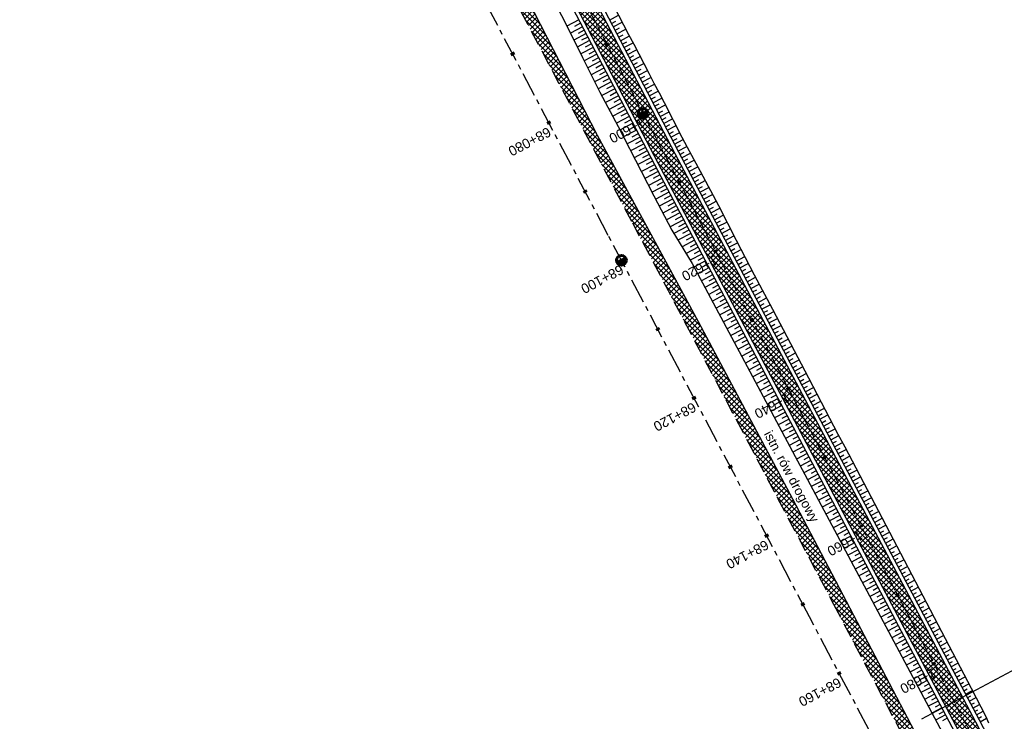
# Model space of a CAD drawing. Header units: metres. Extents: x 7529682 to 7533704, y 5721210 to 5727842.
# Tile 40 of 64: x 7530385 to 7530511, y 5726306 to 5726396. Entities that reach past the tile are written whole.
import ezdxf

# ---------------------------------------------------------------- set-up
doc = ezdxf.new("R2010")
doc.units = ezdxf.units.M
doc.linetypes.add('CENTER', pattern=[50.8, 31.75, -6.35, 6.35, -6.35])
doc.linetypes.add('HIDDEN', pattern=[9.525, 6.35, -3.175])
for name, color, linetype in [('C-DROGI-SYTUACJA-ETYKIETY', 7, 'Continuous'), ('D-hatch-pobocza', 131, 'Continuous'), ('D-pobocza', 7, 'Continuous'), ('D-skarpa', 7, 'Continuous'), ('D-skarpa-kreskowanie', 7, 'Continuous')]:
    doc.layers.add(name, color=color, linetype=linetype)
doc.layers.add('D-hatch-ciag-pieszo-rowerowy', color=7, linetype='Continuous', lineweight=13, true_color=0xff9f80)
for name, color, linetype, lineweight in [('D-krawędzie', 7, 'Continuous', 30), ('D-obrzeża', 7, 'Continuous', 30), ('D-opisy', 7, 'Continuous', 30), ('D-oś', 10, 'CENTER', 30)]:
    doc.layers.add(name, color=color, linetype=linetype, lineweight=lineweight)
doc.layers.add('poprzeczki', color=7, linetype='Continuous', true_color=0x0000c7)
doc.styles.get("Standard").update_dxf_attribs({"font": 'arial.ttf'})
pattern_1 = [(45, (0, 0), (-0.33675960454, 0.33675960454), []), (135, (0, 0), (-0.33675960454, -0.33675960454), [])]

# ---------------------------------------------------------------- blocks, each defined once
blk = doc.blocks.new('kilometraz')
at = {"linetype": 'ByBlock', "lineweight": -2}
blk.add_hatch(color=0, dxfattribs=at).paths.add_polyline_path([(0, -0.28125, 0.41421356), (0.28125, 0, 0.41421356), (0, 0.28125)])
at = {"color": 0, "linetype": 'ByBlock', "lineweight": -2}
blk.add_line((0, 0.28125), (0, -0.28125), dxfattribs=at)
blk.add_circle((0, 0), 0.28125, dxfattribs=at)
blk = doc.blocks.new('AeccTickLine')
at = {"color": 0, "linetype": 'ByBlock', "lineweight": -2}
blk.add_line((0, 1), (0, -1), dxfattribs=at)

msp = doc.modelspace()

# ---------------------------------------------------------------- hatches: boundary and pattern name
at = {"layer": 'D-hatch-ciag-pieszo-rowerowy'}
h = msp.add_hatch(dxfattribs=at)
h.set_pattern_fill('ANSI37', color=256, scale=0.15, style=0)
h.set_pattern_definition(pattern_1)
h.paths.add_polyline_path([(7530404.06, 5726502.58), (7530380.91, 5726546.86), (7530371.75, 5726564.11), (7530368.84, 5726564.24), (7530378.7, 5726545.7), (7530401.84, 5726501.42), (7530423.33, 5726460.44), (7530443.71, 5726421.56), (7530466.68, 5726377.57), (7530482.34, 5726347.96), (7530485.29, 5726347.72), (7530468.89, 5726378.74), (7530445.93, 5726422.72), (7530425.55, 5726461.61)])
h = msp.add_hatch(dxfattribs=at)
h.set_pattern_fill('ANSI37', color=256, scale=0.15, style=0)
h.set_pattern_definition(pattern_1)
edge = h.paths.add_edge_path()
edge.add_line((7530580, 5726163.49), (7530582.28, 5726164.52))
edge.add_line((7530582.28, 5726164.52), (7530574.94, 5726178.43))
edge.add_arc((7530619.15, 5726201.78), 50, 202.668, 207.8318, ccw=False)
edge.add_line((7530573.02, 5726182.51), (7530570.15, 5726189.37))
edge.add_arc((7530524.01, 5726170.1), 50, 22.668, 27.5934)
edge.add_line((7530568.33, 5726193.26), (7530565.11, 5726199.41))
edge.add_arc((7530529.66, 5726180.88), 40, 27.5934, 33.1309)
edge.add_line((7530563.16, 5726202.75), (7530555.51, 5726214.46))
edge.add_arc((7530589.01, 5726236.32), 40, 208.4475, 213.1309, ccw=False)
edge.add_line((7530553.84, 5726217.27), (7530543.03, 5726237.22))
edge.add_line((7530543.03, 5726237.22), (7530528.1, 5726266.32))
edge.add_line((7530528.1, 5726266.32), (7530507.52, 5726305.7))
edge.add_line((7530507.52, 5726305.7), (7530488.37, 5726341.91))
edge.add_line((7530488.37, 5726341.91), (7530485.29, 5726347.72))
edge.add_line((7530485.29, 5726347.72), (7530482.34, 5726347.96))
edge.add_line((7530482.34, 5726347.96), (7530486.16, 5726340.74))
edge.add_line((7530486.16, 5726340.74), (7530505.31, 5726304.54))
edge.add_line((7530505.31, 5726304.54), (7530525.88, 5726265.17))
edge.add_line((7530525.88, 5726265.17), (7530540.82, 5726236.06))
edge.add_line((7530540.82, 5726236.06), (7530551.69, 5726215.99))
edge.add_arc((7530586.86, 5726235.04), 40, 208.4475, 213.1309)
edge.add_line((7530553.36, 5726213.18), (7530561, 5726201.48))
edge.add_arc((7530527.5, 5726179.62), 40, 27.5934, 33.1309, ccw=False)
edge.add_line((7530562.95, 5726198.15), (7530566.06, 5726192.2))
edge.add_arc((7530521.75, 5726169.04), 50, 22.668, 27.5934, ccw=False)
edge.add_line((7530567.88, 5726188.31), (7530570.75, 5726181.44))
edge.add_arc((7530616.89, 5726200.71), 50, 202.668, 207.8318)
edge.add_line((7530572.67, 5726177.37), (7530580, 5726163.49))
at = {"layer": 'D-hatch-pobocza'}
h = msp.add_hatch(dxfattribs=at)
h.set_pattern_fill('ANSI37', color=256, scale=0.15, style=0)
h.set_pattern_definition(pattern_1)
h.paths.add_polyline_path([(7530484.05, 5726334.34), (7530471.92, 5726357.11), (7530458.95, 5726381.07), (7530447.57, 5726403.23), (7530435.55, 5726425.46), (7530424.34, 5726446.96), (7530408.22, 5726477.68), (7530396.72, 5726499.26), (7530381.74, 5726527.87), (7530371.44, 5726547.5), (7530359.58, 5726569.81), (7530349.42, 5726588.72), (7530332.29, 5726621.37), (7530323.72, 5726638.05), (7530306.54, 5726670.82), (7530298.56, 5726686.33), (7530287.26, 5726707.54), (7530284.29, 5726713.26), (7530282.67, 5726712.4), (7530284.5, 5726708.94), (7530291.38, 5726695.94), (7530296.05, 5726687.11), (7530304.46, 5726671.19), (7530316.6, 5726648.18), (7530333.06, 5726617.01), (7530350, 5726585.01), (7530367.26, 5726552.32), (7530385.76, 5726517.23), (7530404.05, 5726482.55), (7530421.09, 5726450.18), (7530442.44, 5726409.66), (7530463.42, 5726369.85), (7530489.27, 5726320.83), (7530506.41, 5726288.29), (7530524.31, 5726254.78), (7530540.55, 5726224.89), (7530548.27, 5726210.67), (7530551.7, 5726207.03), (7530543.21, 5726222.9), (7530538.34, 5726232.11), (7530533.7, 5726240.35), (7530511.95, 5726280.97), (7530499.24, 5726305.31)])

# ---------------------------------------------------------------- linework, layer by layer
at = {"layer": 'D-krawędzie', "linetype": 'HIDDEN', "ltscale": 0.3}
msp.add_lwpolyline([(7530385.76, 5726517.23), (7530404.05, 5726482.55), (7530421.09, 5726450.18), (7530442.44, 5726409.66), (7530463.42, 5726369.85), (7530489.27, 5726320.83), (7530506.41, 5726288.29), (7530524.31, 5726254.78), (7530540.55, 5726224.89), (7530548.27, 5726210.67)], dxfattribs=at)
at = {"layer": 'D-obrzeża'}
for points in [[(7530323.59, 5726655.58), (7530341.03, 5726622.47), (7530357.95, 5726590.07), (7530380.91, 5726546.86), (7530404.06, 5726502.58), (7530425.55, 5726461.61), (7530445.93, 5726422.72), (7530468.89, 5726378.74), (7530488.37, 5726341.91), (7530507.52, 5726305.7), (7530528.1, 5726266.32), (7530543.03, 5726237.22), (7530553.84, 5726217.27, 0.020438), (7530555.51, 5726214.46), (7530563.16, 5726202.75, -0.024166), (7530565.11, 5726199.41), (7530568.33, 5726193.26, -0.021495), (7530570.15, 5726189.37), (7530573.02, 5726182.51, 0.022535), (7530574.94, 5726178.43), (7530582.47, 5726164.17, 0.144123), (7530586.41, 5726160.13)], [(7530321.38, 5726654.42), (7530338.82, 5726621.31), (7530355.74, 5726588.9), (7530378.7, 5726545.7), (7530401.84, 5726501.42), (7530423.33, 5726460.44), (7530443.71, 5726421.56), (7530466.68, 5726377.57), (7530486.16, 5726340.74), (7530505.31, 5726304.54), (7530525.88, 5726265.17), (7530540.82, 5726236.06), (7530551.69, 5726215.99, 0.020438), (7530553.36, 5726213.18), (7530561, 5726201.48, -0.024166), (7530562.95, 5726198.15), (7530566.06, 5726192.2, -0.021495), (7530567.88, 5726188.31), (7530570.75, 5726181.44, 0.022535), (7530572.67, 5726177.37), (7530580.71, 5726162.14, 0.101584), (7530584.55, 5726157.48), (7530584.69, 5726157.37, -0.100735), (7530588.49, 5726152.75)]]:
    msp.add_lwpolyline(points, format="xyb", dxfattribs=at)
at = {"layer": 'D-opisy'}
msp.add_line((7530500.62, 5726306.08), (7530530.69, 5726322.12), dxfattribs=at)
at = {"layer": 'D-oś', "ltscale": 0.1}
msp.add_lwpolyline([(7530594.85, 5726110.89), (7530540.21, 5726214.45), (7530503.32, 5726286.65), (7530486.17, 5726319.2), (7530460.32, 5726368.22), (7530439.35, 5726408.03), (7530417.99, 5726448.55), (7530400.96, 5726480.91), (7530382.67, 5726515.6)], dxfattribs=at)
at = {"layer": 'D-oś', "ltscale": 0.03}
msp.add_lwpolyline([(7530402.95, 5726502), (7530424.44, 5726461.02), (7530444.82, 5726422.14), (7530467.79, 5726378.16), (7530487.26, 5726341.32), (7530506.42, 5726305.12), (7530526.99, 5726265.74), (7530541.92, 5726236.64), (7530552.76, 5726216.63, 0.020438), (7530554.44, 5726213.82), (7530562.08, 5726202.11, -0.024166), (7530564.03, 5726198.78), (7530567.39, 5726192.35, -0.021495), (7530568.85, 5726189.24), (7530572.06, 5726181.56, 0.022535), (7530573.6, 5726178.3), (7530581.27, 5726163.76, 0.096558), (7530584.87, 5726159.29), (7530589.55, 5726155.35, -0.108108)], format="xyb", dxfattribs=at)
at = {"layer": 'D-pobocza'}
for points in [[(7530324.03, 5726655.81), (7530341.47, 5726622.7), (7530358.39, 5726590.3), (7530381.35, 5726547.09), (7530404.5, 5726502.82), (7530425.99, 5726461.84), (7530446.37, 5726422.96), (7530469.34, 5726378.97), (7530488.81, 5726342.14), (7530507.97, 5726305.94), (7530528.54, 5726266.55), (7530543.47, 5726237.46), (7530554.28, 5726217.51, 0.020438), (7530555.93, 5726214.74), (7530563.58, 5726203.02, -0.024166), (7530565.55, 5726199.64), (7530568.77, 5726193.49, -0.021495), (7530570.61, 5726189.56), (7530573.48, 5726182.7, 0.022535), (7530575.38, 5726178.67), (7530582.91, 5726164.41)], [(7530320.94, 5726654.18), (7530338.37, 5726621.07), (7530355.29, 5726588.67), (7530378.26, 5726545.46), (7530401.4, 5726501.19), (7530422.89, 5726460.21), (7530443.27, 5726421.33), (7530466.24, 5726377.34), (7530485.71, 5726340.51), (7530504.87, 5726304.31), (7530525.43, 5726264.94), (7530540.37, 5726235.82), (7530551.25, 5726215.75, 0.020438), (7530552.94, 5726212.91), (7530560.58, 5726201.21, -0.024166), (7530562.51, 5726197.91), (7530565.62, 5726191.97, -0.021495), (7530567.42, 5726188.12), (7530570.29, 5726181.25, 0.022535), (7530572.23, 5726177.13), (7530572.78, 5726176.1)]]:
    msp.add_lwpolyline(points, format="xyb", dxfattribs=at)
msp.add_lwpolyline([(7530548.27, 5726210.67), (7530551.7, 5726207.03), (7530543.21, 5726222.9), (7530538.34, 5726232.11), (7530533.7, 5726240.35), (7530511.95, 5726280.97), (7530499.24, 5726305.31), (7530484.05, 5726334.34), (7530471.92, 5726357.11), (7530458.95, 5726381.07), (7530447.57, 5726403.23), (7530435.55, 5726425.46), (7530424.34, 5726446.96), (7530408.22, 5726477.68), (7530396.72, 5726499.26)], dxfattribs=at)
at = {"layer": 'D-skarpa', "linetype": 'Continuous'}
msp.add_lwpolyline([(7530446.66, 5726425.2, 0.00053), (7530467.5, 5726385.32), (7530469.79, 5726380.87), (7530470.47, 5726379.56), (7530472.12, 5726376.47), (7530474.48, 5726372.05), (7530476.74, 5726367.6), (7530479.08, 5726363.17), (7530481.42, 5726358.76), (7530483.74, 5726354.33), (7530486.06, 5726349.9), (7530489.84, 5726342.69), (7530490.7, 5726341.04), (7530506.95, 5726310.04), (7530508.83, 5726306.4), (7530509.2, 5726305.56)], format="xyb", dxfattribs=at)
msp.add_lwpolyline([(7530452.47, 5726400.03), (7530454.77, 5726395.59), (7530457, 5726391.11), (7530459.24, 5726386.64), (7530461.59, 5726382.23), (7530464.55, 5726376.46), (7530466.18, 5726373.32), (7530468.5, 5726368.89), (7530471.1, 5726364.61), (7530475.83, 5726355.8), (7530478.18, 5726351.39), (7530484.35, 5726339.79), (7530485.22, 5726338.14), (7530503.6, 5726303.63)], dxfattribs=at)
at = {"layer": 'D-skarpa-kreskowanie', "linetype": 'Continuous'}
for p, q in [((7530456.53, 5726395.93, 107.58), (7530455, 5726395.13, 106.43)), ((7530456.76, 5726395.49, 107.58), (7530455.99, 5726395.08, 107)), ((7530460.49, 5726395.91, 107.71), (7530461.64, 5726396.52, 106.84)), ((7530460.72, 5726395.47, 107.71), (7530461.3, 5726395.77, 107.28)), ((7530460.95, 5726395.03, 107.71), (7530462.11, 5726395.63, 106.84)), ((7530457, 5726395.04, 107.58), (7530455.45, 5726394.23, 106.42)), ((7530457.46, 5726394.16, 107.58), (7530455.89, 5726393.34, 106.4)), ((7530457.23, 5726394.6, 107.58), (7530456.45, 5726394.19, 107)), ((7530461.18, 5726394.58, 107.71), (7530461.76, 5726394.89, 107.28)), ((7530461.42, 5726394.14, 107.71), (7530462.57, 5726394.74, 106.84)), ((7530461.65, 5726393.7, 107.71), (7530462.22, 5726394, 107.28)), ((7530457.92, 5726393.27, 107.58), (7530456.34, 5726392.44, 106.39)), ((7530457.69, 5726393.71, 107.58), (7530456.9, 5726393.3, 106.99)), ((7530458.15, 5726392.83, 107.58), (7530457.36, 5726392.41, 106.98)), ((7530461.88, 5726393.25, 107.71), (7530463.03, 5726393.86, 106.84)), ((7530462.11, 5726392.81, 107.71), (7530462.69, 5726393.11, 107.28)), ((7530462.34, 5726392.37, 107.71), (7530463.5, 5726392.97, 106.84)), ((7530458.38, 5726392.38, 107.58), (7530456.78, 5726391.55, 106.37)), ((7530458.85, 5726391.5, 107.58), (7530457.23, 5726390.65, 106.36)), ((7530458.62, 5726391.94, 107.58), (7530457.81, 5726391.52, 106.97)), ((7530462.57, 5726391.92, 107.71), (7530463.15, 5726392.23, 107.27)), ((7530462.8, 5726391.48, 107.71), (7530463.96, 5726392.09, 106.84)), ((7530459.31, 5726390.61, 107.58), (7530457.68, 5726389.76, 106.35)), ((7530459.08, 5726391.05, 107.58), (7530458.27, 5726390.63, 106.97)), ((7530463.03, 5726391.04, 107.71), (7530463.61, 5726391.34, 107.27)), ((7530463.27, 5726390.6, 107.71), (7530464.42, 5726391.2, 106.84)), ((7530463.5, 5726390.15, 107.71), (7530464.08, 5726390.45, 107.27)), ((7530463.73, 5726389.71, 107.71), (7530464.89, 5726390.31, 106.84)), ((7530459.77, 5726389.72, 107.58), (7530458.13, 5726388.86, 106.34)), ((7530459.54, 5726390.17, 107.58), (7530458.72, 5726389.74, 106.96)), ((7530460, 5726389.28, 107.58), (7530459.18, 5726388.85, 106.96)), ((7530463.96, 5726389.27, 107.71), (7530464.54, 5726389.57, 107.27)), ((7530464.19, 5726388.82, 107.71), (7530465.35, 5726389.43, 106.84)), ((7530460.24, 5726388.84, 107.58), (7530458.57, 5726387.97, 106.33)), ((7530460.7, 5726387.95, 107.58), (7530459.02, 5726387.08, 106.32)), ((7530460.47, 5726388.39, 107.58), (7530459.63, 5726387.96, 106.95)), ((7530464.42, 5726388.38, 107.71), (7530465, 5726388.68, 107.27)), ((7530464.65, 5726387.94, 107.71), (7530465.81, 5726388.54, 106.84)), ((7530464.89, 5726387.49, 107.71), (7530465.47, 5726387.8, 107.27)), ((7530461.16, 5726387.06, 107.58), (7530459.48, 5726386.19, 106.31)), ((7530460.93, 5726387.51, 107.58), (7530460.09, 5726387.07, 106.95)), ((7530461.39, 5726386.62, 107.58), (7530460.55, 5726386.18, 106.95)), ((7530465.12, 5726387.05, 107.71), (7530466.28, 5726387.66, 106.84)), ((7530465.35, 5726386.61, 107.71), (7530465.93, 5726386.91, 107.27)), ((7530465.58, 5726386.16, 107.71), (7530466.74, 5726386.77, 106.83)), ((7530461.62, 5726386.18, 107.58), (7530459.95, 5726385.3, 106.32)), ((7530462.09, 5726385.29, 107.58), (7530460.42, 5726384.42, 106.32)), ((7530461.86, 5726385.73, 107.58), (7530461.02, 5726385.3, 106.95)), ((7530465.81, 5726385.72, 107.71), (7530466.39, 5726386.02, 107.27)), ((7530466.04, 5726385.28, 107.71), (7530467.21, 5726385.88, 106.83)), ((7530462.55, 5726384.4, 107.58), (7530460.89, 5726383.54, 106.33)), ((7530462.32, 5726384.85, 107.58), (7530461.49, 5726384.41, 106.95)), ((7530462.78, 5726383.96, 107.58), (7530461.95, 5726383.53, 106.95)), ((7530466.27, 5726384.83, 107.71), (7530466.86, 5726385.14, 107.27)), ((7530466.51, 5726384.39, 107.71), (7530467.67, 5726385, 106.83)), ((7530466.74, 5726383.95, 107.71), (7530467.32, 5726384.25, 107.27)), ((7530466.97, 5726383.5, 107.71), (7530468.13, 5726384.11, 106.84)), ((7530463.01, 5726383.52, 107.58), (7530461.36, 5726382.65, 106.33)), ((7530463.48, 5726382.63, 107.58), (7530461.82, 5726381.77, 106.33)), ((7530463.24, 5726383.08, 107.58), (7530462.42, 5726382.64, 106.96)), ((7530467.2, 5726383.06, 107.71), (7530467.78, 5726383.36, 107.27)), ((7530467.43, 5726382.62, 107.71), (7530468.58, 5726383.22, 106.84)), ((7530463.94, 5726381.75, 107.58), (7530462.28, 5726380.88, 106.33)), ((7530463.71, 5726382.19, 107.58), (7530462.88, 5726381.76, 106.95)), ((7530467.66, 5726382.17, 107.71), (7530468.24, 5726382.47, 107.27)), ((7530467.89, 5726381.73, 107.71), (7530469.04, 5726382.33, 106.84)), ((7530468.13, 5726381.29, 107.71), (7530468.7, 5726381.59, 107.28)), ((7530468.36, 5726380.84, 107.71), (7530469.5, 5726381.44, 106.85)), ((7530464.4, 5726380.86, 107.58), (7530462.74, 5726379.99, 106.32)), ((7530464.17, 5726381.3, 107.58), (7530463.34, 5726380.87, 106.95)), ((7530464.63, 5726380.42, 107.58), (7530463.8, 5726379.98, 106.95)), ((7530468.59, 5726380.4, 107.71), (7530469.16, 5726380.7, 107.28)), ((7530468.82, 5726379.96, 107.71), (7530469.96, 5726380.55, 106.85)), ((7530464.86, 5726379.97, 107.58), (7530463.19, 5726379.1, 106.32)), ((7530465.33, 5726379.09, 107.58), (7530463.65, 5726378.21, 106.31)), ((7530465.1, 5726379.53, 107.58), (7530464.26, 5726379.09, 106.95)), ((7530469.05, 5726379.51, 107.7), (7530469.62, 5726379.81, 107.28)), ((7530469.28, 5726379.07, 107.7), (7530470.42, 5726379.66, 106.85)), ((7530469.52, 5726378.63, 107.7), (7530470.08, 5726378.93, 107.28)), ((7530465.79, 5726378.2, 107.58), (7530464.11, 5726377.32, 106.31)), ((7530465.56, 5726378.64, 107.58), (7530464.72, 5726378.2, 106.94)), ((7530466.02, 5726377.76, 107.57), (7530465.18, 5726377.32, 106.94)), ((7530469.75, 5726378.19, 107.7), (7530470.88, 5726378.79, 106.85)), ((7530469.98, 5726377.75, 107.7), (7530470.55, 5726378.05, 107.28)), ((7530470.22, 5726377.3, 107.7), (7530471.35, 5726377.9, 106.85)), ((7530466.25, 5726377.31, 107.57), (7530464.57, 5726376.42, 106.3)), ((7530466.72, 5726376.43, 107.57), (7530465.03, 5726375.54, 106.3)), ((7530466.49, 5726376.87, 107.57), (7530465.64, 5726376.42, 106.94)), ((7530470.45, 5726376.86, 107.7), (7530471.02, 5726377.16, 107.27)), ((7530470.68, 5726376.42, 107.7), (7530471.83, 5726377.02, 106.84)), ((7530467.19, 5726375.55, 107.57), (7530465.49, 5726374.65, 106.3)), ((7530466.95, 5726375.99, 107.57), (7530466.11, 5726375.54, 106.94)), ((7530467.42, 5726375.1, 107.57), (7530466.57, 5726374.65, 106.93)), ((7530470.92, 5726375.98, 107.7), (7530471.49, 5726376.28, 107.27)), ((7530471.15, 5726375.54, 107.7), (7530472.3, 5726376.14, 106.84)), ((7530471.39, 5726375.09, 107.7), (7530471.96, 5726375.4, 107.27)), ((7530471.62, 5726374.65, 107.7), (7530472.77, 5726375.26, 106.84)), ((7530467.66, 5726374.66, 107.57), (7530465.96, 5726373.76, 106.29)), ((7530468.12, 5726373.78, 107.57), (7530466.42, 5726372.88, 106.29)), ((7530467.89, 5726374.22, 107.57), (7530467.04, 5726373.77, 106.93)), ((7530471.85, 5726374.21, 107.7), (7530472.43, 5726374.51, 107.27)), ((7530472.09, 5726373.77, 107.7), (7530473.24, 5726374.38, 106.84)), ((7530468.59, 5726372.89, 107.57), (7530466.88, 5726371.99, 106.28)), ((7530468.36, 5726373.34, 107.57), (7530467.5, 5726372.88, 106.93)), ((7530472.32, 5726373.32, 107.7), (7530472.9, 5726373.63, 107.27)), ((7530472.55, 5726372.88, 107.7), (7530473.71, 5726373.49, 106.83)), ((7530472.79, 5726372.44, 107.7), (7530473.37, 5726372.75, 107.27)), ((7530473.02, 5726372, 107.7), (7530474.18, 5726372.61, 106.83)), ((7530469.06, 5726372.01, 107.57), (7530467.34, 5726371.1, 106.28)), ((7530468.82, 5726372.45, 107.57), (7530467.97, 5726372, 106.93)), ((7530469.29, 5726371.57, 107.57), (7530468.43, 5726371.11, 106.93)), ((7530473.26, 5726371.56, 107.7), (7530473.83, 5726371.86, 107.27)), ((7530473.49, 5726371.11, 107.7), (7530474.64, 5726371.72, 106.83)), ((7530469.53, 5726371.12, 107.57), (7530467.81, 5726370.22, 106.28)), ((7530469.99, 5726370.24, 107.57), (7530468.27, 5726369.33, 106.27)), ((7530469.76, 5726370.68, 107.57), (7530468.9, 5726370.23, 106.92)), ((7530473.72, 5726370.67, 107.7), (7530474.3, 5726370.98, 107.27)), ((7530473.96, 5726370.23, 107.7), (7530475.1, 5726370.83, 106.84)), ((7530474.19, 5726369.79, 107.7), (7530474.76, 5726370.09, 107.27)), ((7530470.46, 5726369.36, 107.57), (7530468.76, 5726368.46, 106.29)), ((7530470.23, 5726369.8, 107.57), (7530469.36, 5726369.34, 106.92)), ((7530470.69, 5726368.91, 107.57), (7530469.86, 5726368.47, 106.94)), ((7530474.42, 5726369.35, 107.7), (7530475.55, 5726369.94, 106.85)), ((7530474.66, 5726368.9, 107.7), (7530475.22, 5726369.2, 107.28)), ((7530474.89, 5726368.46, 107.7), (7530476, 5726369.05, 106.86)), ((7530470.93, 5726368.47, 107.57), (7530469.28, 5726367.6, 106.33)), ((7530471.39, 5726367.59, 107.57), (7530469.8, 5726366.75, 106.37)), ((7530471.16, 5726368.03, 107.57), (7530470.35, 5726367.6, 106.96)), ((7530475.13, 5726368.02, 107.7), (7530475.68, 5726368.31, 107.28)), ((7530475.36, 5726367.58, 107.7), (7530476.46, 5726368.16, 106.87)), ((7530471.86, 5726366.7, 107.57), (7530470.32, 5726365.89, 106.41)), ((7530471.63, 5726367.15, 107.57), (7530470.84, 5726366.73, 106.98)), ((7530472.1, 5726366.26, 107.57), (7530471.34, 5726365.86, 107)), ((7530475.59, 5726367.14, 107.7), (7530476.14, 5726367.42, 107.29)), ((7530475.83, 5726366.69, 107.7), (7530476.91, 5726367.27, 106.88)), ((7530476.06, 5726366.25, 107.7), (7530476.6, 5726366.54, 107.29)), ((7530476.29, 5726365.81, 107.7), (7530477.38, 5726366.39, 106.88)), ((7530472.33, 5726365.82, 107.57), (7530470.84, 5726365.03, 106.45)), ((7530472.8, 5726364.94, 107.57), (7530471.33, 5726364.16, 106.47)), ((7530472.56, 5726365.38, 107.57), (7530471.83, 5726364.99, 107.02)), ((7530476.53, 5726365.37, 107.7), (7530477.07, 5726365.66, 107.29)), ((7530476.76, 5726364.93, 107.7), (7530477.85, 5726365.5, 106.88)), ((7530473.26, 5726364.05, 107.57), (7530471.81, 5726363.28, 106.47)), ((7530473.03, 5726364.49, 107.57), (7530472.3, 5726364.11, 107.02)), ((7530477, 5726364.48, 107.7), (7530477.54, 5726364.77, 107.29)), ((7530477.23, 5726364.04, 107.7), (7530478.31, 5726364.62, 106.88)), ((7530477.46, 5726363.6, 107.7), (7530478.01, 5726363.89, 107.29)), ((7530477.7, 5726363.16, 107.7), (7530478.78, 5726363.73, 106.88)), ((7530473.73, 5726363.17, 107.57), (7530472.28, 5726362.4, 106.48)), ((7530473.5, 5726363.61, 107.57), (7530472.77, 5726363.23, 107.02)), ((7530473.97, 5726362.73, 107.57), (7530473.24, 5726362.34, 107.02)), ((7530477.93, 5726362.72, 107.7), (7530478.47, 5726363, 107.29)), ((7530478.16, 5726362.27, 107.7), (7530479.25, 5726362.85, 106.88)), ((7530474.2, 5726362.28, 107.57), (7530472.75, 5726361.52, 106.48)), ((7530474.67, 5726361.4, 107.57), (7530473.23, 5726360.64, 106.48)), ((7530474.43, 5726361.84, 107.57), (7530473.71, 5726361.46, 107.03)), ((7530478.4, 5726361.83, 107.7), (7530478.94, 5726362.12, 107.29)), ((7530478.63, 5726361.39, 107.7), (7530479.72, 5726361.96, 106.88)), ((7530478.86, 5726360.95, 107.7), (7530479.41, 5726361.24, 107.29)), ((7530475.13, 5726360.52, 107.57), (7530473.7, 5726359.76, 106.49)), ((7530474.9, 5726360.96, 107.57), (7530474.18, 5726360.58, 107.03)), ((7530475.37, 5726360.07, 107.57), (7530474.65, 5726359.7, 107.03)), ((7530479.1, 5726360.51, 107.7), (7530480.19, 5726361.08, 106.88)), ((7530479.33, 5726360.06, 107.7), (7530479.88, 5726360.35, 107.29)), ((7530479.57, 5726359.62, 107.7), (7530480.65, 5726360.2, 106.88)), ((7530475.6, 5726359.63, 107.57), (7530474.17, 5726358.88, 106.49)), ((7530476.07, 5726358.75, 107.57), (7530474.65, 5726358, 106.5)), ((7530475.84, 5726359.19, 107.57), (7530475.12, 5726358.81, 107.03)), ((7530479.8, 5726359.18, 107.7), (7530480.34, 5726359.47, 107.29)), ((7530480.03, 5726358.74, 107.7), (7530481.12, 5726359.31, 106.87)), ((7530480.27, 5726358.3, 107.7), (7530480.81, 5726358.58, 107.29)), ((7530476.54, 5726357.86, 107.57), (7530475.12, 5726357.12, 106.5)), ((7530476.3, 5726358.31, 107.57), (7530475.59, 5726357.93, 107.03)), ((7530476.77, 5726357.42, 107.57), (7530476.06, 5726357.05, 107.03)), ((7530480.5, 5726357.85, 107.7), (7530481.59, 5726358.43, 106.87)), ((7530480.73, 5726357.41, 107.7), (7530481.28, 5726357.7, 107.29)), ((7530480.97, 5726356.97, 107.7), (7530482.06, 5726357.54, 106.88)), ((7530477, 5726356.98, 107.57), (7530475.59, 5726356.23, 106.5)), ((7530477.47, 5726356.1, 107.57), (7530476.07, 5726355.35, 106.51)), ((7530477.24, 5726356.54, 107.57), (7530476.53, 5726356.17, 107.04)), ((7530481.2, 5726356.53, 107.7), (7530481.74, 5726356.82, 107.29)), ((7530481.44, 5726356.09, 107.7), (7530482.52, 5726356.66, 106.88)), ((7530477.94, 5726355.21, 107.57), (7530476.54, 5726354.47, 106.51)), ((7530477.7, 5726355.65, 107.57), (7530477, 5726355.28, 107.04)), ((7530481.67, 5726355.64, 107.7), (7530482.21, 5726355.93, 107.29)), ((7530481.9, 5726355.2, 107.7), (7530482.98, 5726355.77, 106.88)), ((7530482.14, 5726354.76, 107.7), (7530482.68, 5726355.05, 107.29)), ((7530482.37, 5726354.32, 107.7), (7530483.45, 5726354.89, 106.88)), ((7530478.41, 5726354.33, 107.57), (7530477.01, 5726353.59, 106.51)), ((7530478.17, 5726354.77, 107.57), (7530477.47, 5726354.4, 107.04)), ((7530478.64, 5726353.89, 107.57), (7530477.94, 5726353.52, 107.04)), ((7530482.6, 5726353.88, 107.7), (7530483.14, 5726354.16, 107.29)), ((7530482.84, 5726353.43, 107.69), (7530483.91, 5726354, 106.88)), ((7530478.87, 5726353.44, 107.57), (7530477.48, 5726352.71, 106.51)), ((7530479.34, 5726352.56, 107.57), (7530477.95, 5726351.82, 106.51)), ((7530479.11, 5726353, 107.57), (7530478.41, 5726352.63, 107.04)), ((7530483.07, 5726352.99, 107.69), (7530483.61, 5726353.28, 107.29)), ((7530483.31, 5726352.55, 107.69), (7530484.38, 5726353.12, 106.89)), ((7530483.54, 5726352.11, 107.69), (7530484.07, 5726352.39, 107.29)), ((7530479.81, 5726351.68, 107.56), (7530478.42, 5726350.94, 106.52)), ((7530479.57, 5726352.12, 107.57), (7530478.88, 5726351.75, 107.04)), ((7530480.04, 5726351.23, 107.56), (7530479.35, 5726350.87, 107.04)), ((7530483.77, 5726351.67, 107.69), (7530484.84, 5726352.23, 106.89)), ((7530484.01, 5726351.22, 107.69), (7530484.54, 5726351.51, 107.29)), ((7530484.24, 5726350.78, 107.69), (7530485.3, 5726351.34, 106.89)), ((7530480.28, 5726350.79, 107.56), (7530478.89, 5726350.06, 106.52)), ((7530480.74, 5726349.91, 107.56), (7530479.36, 5726349.18, 106.52)), ((7530480.51, 5726350.35, 107.56), (7530479.82, 5726349.98, 107.04)), ((7530484.47, 5726350.34, 107.69), (7530485, 5726350.62, 107.29)), ((7530484.71, 5726349.9, 107.69), (7530485.77, 5726350.46, 106.9)), ((7530484.94, 5726349.46, 107.69), (7530485.47, 5726349.74, 107.29)), ((7530481.21, 5726349.02, 107.56), (7530479.83, 5726348.29, 106.52)), ((7530480.98, 5726349.47, 107.56), (7530480.28, 5726349.1, 107.04)), ((7530481.44, 5726348.58, 107.56), (7530480.75, 5726348.22, 107.04)), ((7530485.17, 5726349.01, 107.69), (7530486.23, 5726349.57, 106.9)), ((7530485.41, 5726348.57, 107.69), (7530485.93, 5726348.85, 107.3)), ((7530485.64, 5726348.13, 107.69), (7530486.69, 5726348.69, 106.9)), ((7530481.68, 5726348.14, 107.56), (7530480.3, 5726347.41, 106.52)), ((7530482.15, 5726347.26, 107.56), (7530480.77, 5726346.53, 106.52)), ((7530481.91, 5726347.7, 107.56), (7530481.22, 5726347.33, 107.04)), ((7530485.88, 5726347.69, 107.69), (7530486.4, 5726347.97, 107.3)), ((7530486.11, 5726347.25, 107.69), (7530487.16, 5726347.8, 106.9)), ((7530482.61, 5726346.37, 107.56), (7530481.24, 5726345.64, 106.52)), ((7530482.38, 5726346.81, 107.56), (7530481.69, 5726346.45, 107.04)), ((7530482.85, 5726345.93, 107.56), (7530482.16, 5726345.57, 107.04)), ((7530486.34, 5726346.8, 107.69), (7530486.87, 5726347.08, 107.3)), ((7530486.58, 5726346.36, 107.69), (7530487.62, 5726346.91, 106.9)), ((7530486.81, 5726345.92, 107.69), (7530487.33, 5726346.2, 107.3)), ((7530487.04, 5726345.48, 107.69), (7530488.09, 5726346.03, 106.91)), ((7530483.08, 5726345.49, 107.56), (7530481.7, 5726344.76, 106.53)), ((7530483.31, 5726345.05, 107.56), (7530482.63, 5726344.68, 107.04)), ((7530487.28, 5726345.04, 107.69), (7530487.8, 5726345.31, 107.3)), ((7530487.51, 5726344.59, 107.69), (7530488.55, 5726345.14, 106.91)), ((7530483.55, 5726344.6, 107.56), (7530482.17, 5726343.88, 106.53)), ((7530484.01, 5726343.72, 107.56), (7530482.64, 5726342.99, 106.53)), ((7530483.78, 5726344.16, 107.56), (7530483.1, 5726343.8, 107.04)), ((7530487.75, 5726344.15, 107.69), (7530488.26, 5726344.43, 107.3)), ((7530487.98, 5726343.71, 107.69), (7530489.01, 5726344.26, 106.91)), ((7530488.21, 5726343.27, 107.69), (7530488.73, 5726343.54, 107.3)), ((7530484.48, 5726342.84, 107.56), (7530483.11, 5726342.11, 106.53)), ((7530484.25, 5726343.28, 107.56), (7530483.56, 5726342.92, 107.05)), ((7530484.72, 5726342.39, 107.56), (7530484.03, 5726342.03, 107.05)), ((7530488.45, 5726342.83, 107.69), (7530489.48, 5726343.37, 106.91)), ((7530488.68, 5726342.38, 107.69), (7530489.19, 5726342.66, 107.3)), ((7530488.91, 5726341.94, 107.69), (7530489.94, 5726342.49, 106.92)), ((7530484.95, 5726341.95, 107.56), (7530483.58, 5726341.23, 106.53)), ((7530485.42, 5726341.07, 107.56), (7530484.05, 5726340.35, 106.53)), ((7530485.18, 5726341.51, 107.56), (7530484.5, 5726341.15, 107.05)), ((7530489.15, 5726341.5, 107.69), (7530489.66, 5726341.77, 107.3)), ((7530489.38, 5726341.06, 107.69), (7530490.41, 5726341.6, 106.92)), ((7530489.62, 5726340.62, 107.69), (7530490.13, 5726340.89, 107.3)), ((7530485.88, 5726340.18, 107.56), (7530484.52, 5726339.46, 106.53)), ((7530485.65, 5726340.63, 107.56), (7530484.97, 5726340.27, 107.05)), ((7530486.12, 5726339.74, 107.56), (7530485.44, 5726339.38, 107.05)), ((7530489.85, 5726340.17, 107.69), (7530490.87, 5726340.71, 106.92)), ((7530490.08, 5726339.73, 107.69), (7530490.59, 5726340, 107.31)), ((7530490.32, 5726339.29, 107.69), (7530491.33, 5726339.83, 106.92)), ((7530486.35, 5726339.3, 107.56), (7530484.99, 5726338.58, 106.53)), ((7530486.82, 5726338.42, 107.56), (7530485.46, 5726337.7, 106.54)), ((7530486.59, 5726338.86, 107.56), (7530485.91, 5726338.5, 107.05)), ((7530490.55, 5726338.85, 107.69), (7530491.06, 5726339.12, 107.31)), ((7530490.78, 5726338.41, 107.69), (7530491.8, 5726338.94, 106.92)), ((7530487.29, 5726337.53, 107.56), (7530485.93, 5726336.81, 106.54)), ((7530487.05, 5726337.97, 107.56), (7530486.38, 5726337.62, 107.05)), ((7530487.52, 5726337.09, 107.56), (7530486.84, 5726336.73, 107.05)), ((7530491.02, 5726337.96, 107.69), (7530491.52, 5726338.23, 107.31)), ((7530491.25, 5726337.52, 107.69), (7530492.26, 5726338.06, 106.93)), ((7530491.49, 5726337.08, 107.69), (7530491.99, 5726337.35, 107.31)), ((7530491.72, 5726336.64, 107.69), (7530492.73, 5726337.17, 106.93)), ((7530487.76, 5726336.65, 107.56), (7530486.4, 5726335.93, 106.54)), ((7530487.99, 5726336.21, 107.56), (7530487.31, 5726335.85, 107.05)), ((7530491.95, 5726336.2, 107.69), (7530492.46, 5726336.46, 107.31)), ((7530492.19, 5726335.75, 107.69), (7530493.19, 5726336.29, 106.93)), ((7530488.22, 5726335.76, 107.56), (7530486.87, 5726335.05, 106.54)), ((7530488.69, 5726334.88, 107.56), (7530487.34, 5726334.17, 106.54)), ((7530488.46, 5726335.32, 107.56), (7530487.78, 5726334.97, 107.05)), ((7530492.42, 5726335.31, 107.69), (7530492.92, 5726335.58, 107.31)), ((7530492.66, 5726334.87, 107.69), (7530493.66, 5726335.4, 106.93)), ((7530492.89, 5726334.43, 107.69), (7530493.39, 5726334.69, 107.31)), ((7530489.16, 5726334, 107.56), (7530487.81, 5726333.28, 106.54)), ((7530488.92, 5726334.44, 107.56), (7530488.25, 5726334.08, 107.05)), ((7530489.39, 5726333.55, 107.56), (7530488.72, 5726333.2, 107.05)), ((7530493.12, 5726333.99, 107.69), (7530494.12, 5726334.51, 106.94)), ((7530493.36, 5726333.54, 107.69), (7530493.85, 5726333.81, 107.31)), ((7530493.59, 5726333.1, 107.69), (7530494.58, 5726333.63, 106.94)), ((7530489.63, 5726333.11, 107.56), (7530488.28, 5726332.4, 106.54)), ((7530490.09, 5726332.23, 107.56), (7530488.75, 5726331.52, 106.55)), ((7530489.86, 5726332.67, 107.56), (7530489.19, 5726332.32, 107.05)), ((7530493.83, 5726332.66, 107.69), (7530494.32, 5726332.92, 107.31)), ((7530494.06, 5726332.22, 107.69), (7530495.05, 5726332.74, 106.94)), ((7530494.29, 5726331.78, 107.69), (7530494.79, 5726332.04, 107.31)), ((7530490.56, 5726331.34, 107.56), (7530489.22, 5726330.64, 106.55)), ((7530490.33, 5726331.79, 107.56), (7530489.66, 5726331.43, 107.05)), ((7530490.8, 5726330.9, 107.56), (7530490.13, 5726330.55, 107.05)), ((7530494.53, 5726331.34, 107.69), (7530495.51, 5726331.86, 106.94)), ((7530494.76, 5726330.89, 107.69), (7530495.25, 5726331.15, 107.31)), ((7530494.99, 5726330.45, 107.69), (7530495.98, 5726330.97, 106.94)), ((7530491.03, 5726330.46, 107.56), (7530489.69, 5726329.75, 106.55)), ((7530491.5, 5726329.58, 107.56), (7530490.16, 5726328.87, 106.55)), ((7530491.26, 5726330.02, 107.56), (7530490.6, 5726329.67, 107.05)), ((7530495.23, 5726330.01, 107.69), (7530495.72, 5726330.27, 107.32)), ((7530495.46, 5726329.57, 107.69), (7530496.44, 5726330.09, 106.95)), ((7530491.96, 5726328.69, 107.56), (7530490.63, 5726327.99, 106.55)), ((7530491.73, 5726329.14, 107.56), (7530491.06, 5726328.78, 107.05)), ((7530492.2, 5726328.25, 107.56), (7530491.53, 5726327.9, 107.05)), ((7530495.7, 5726329.13, 107.69), (7530496.19, 5726329.38, 107.32)), ((7530495.93, 5726328.68, 107.69), (7530496.91, 5726329.2, 106.95)), ((7530496.16, 5726328.24, 107.69), (7530496.65, 5726328.5, 107.32)), ((7530496.4, 5726327.8, 107.69), (7530497.37, 5726328.31, 106.95)), ((7530492.43, 5726327.81, 107.56), (7530491.1, 5726327.1, 106.55)), ((7530492.67, 5726327.37, 107.56), (7530492, 5726327.02, 107.05)), ((7530496.63, 5726327.36, 107.68), (7530497.12, 5726327.61, 107.32)), ((7530496.87, 5726326.92, 107.68), (7530497.83, 5726327.43, 106.95)), ((7530492.9, 5726326.93, 107.56), (7530491.57, 5726326.22, 106.55)), ((7530493.37, 5726326.04, 107.56), (7530492.04, 5726325.34, 106.55)), ((7530493.13, 5726326.48, 107.56), (7530492.47, 5726326.13, 107.05)), ((7530497.1, 5726326.47, 107.68), (7530497.58, 5726326.73, 107.32)), ((7530497.33, 5726326.03, 107.68), (7530498.3, 5726326.54, 106.96)), ((7530497.57, 5726325.59, 107.68), (7530498.05, 5726325.85, 107.32)), ((7530493.84, 5726325.16, 107.55), (7530492.51, 5726324.46, 106.56)), ((7530493.6, 5726325.6, 107.55), (7530492.94, 5726325.25, 107.05)), ((7530494.07, 5726324.72, 107.55), (7530493.41, 5726324.37, 107.06)), ((7530497.8, 5726325.15, 107.68), (7530498.76, 5726325.66, 106.96)), ((7530498.03, 5726324.71, 107.68), (7530498.52, 5726324.96, 107.32)), ((7530498.27, 5726324.26, 107.68), (7530499.23, 5726324.77, 106.96)), ((7530494.3, 5726324.27, 107.55), (7530492.98, 5726323.57, 106.56)), ((7530494.77, 5726323.39, 107.55), (7530493.45, 5726322.69, 106.56)), ((7530494.54, 5726323.83, 107.55), (7530493.88, 5726323.48, 107.06)), ((7530498.5, 5726323.82, 107.68), (7530498.98, 5726324.08, 107.32)), ((7530498.74, 5726323.38, 107.68), (7530499.69, 5726323.89, 106.96)), ((7530498.97, 5726322.94, 107.68), (7530499.45, 5726323.19, 107.32)), ((7530495.24, 5726322.51, 107.55), (7530493.92, 5726321.81, 106.56)), ((7530495.01, 5726322.95, 107.55), (7530494.35, 5726322.6, 107.06)), ((7530495.47, 5726322.06, 107.55), (7530494.81, 5726321.72, 107.06)), ((7530499.2, 5726322.5, 107.68), (7530500.16, 5726323, 106.96)), ((7530499.44, 5726322.05, 107.68), (7530499.91, 5726322.31, 107.32)), ((7530499.67, 5726321.61, 107.68), (7530500.62, 5726322.11, 106.97)), ((7530495.71, 5726321.62, 107.55), (7530494.39, 5726320.93, 106.56)), ((7530496.17, 5726320.74, 107.55), (7530494.86, 5726320.04, 106.56)), ((7530495.94, 5726321.18, 107.55), (7530495.28, 5726320.83, 107.06)), ((7530499.91, 5726321.17, 107.68), (7530500.38, 5726321.42, 107.33)), ((7530500.14, 5726320.73, 107.68), (7530501.09, 5726321.23, 106.97)), ((7530496.64, 5726319.85, 107.55), (7530495.33, 5726319.16, 106.56)), ((7530496.41, 5726320.3, 107.55), (7530495.75, 5726319.95, 107.06)), ((7530496.88, 5726319.41, 107.55), (7530496.22, 5726319.07, 107.06)), ((7530500.37, 5726320.29, 107.68), (7530500.85, 5726320.54, 107.33)), ((7530500.61, 5726319.84, 107.68), (7530501.55, 5726320.34, 106.97)), ((7530500.84, 5726319.4, 107.68), (7530501.31, 5726319.65, 107.33)), ((7530501.07, 5726318.96, 107.68), (7530502.01, 5726319.46, 106.97)), ((7530497.11, 5726318.97, 107.55), (7530495.8, 5726318.28, 106.56)), ((7530497.58, 5726318.09, 107.55), (7530496.27, 5726317.4, 106.57)), ((7530497.34, 5726318.53, 107.55), (7530496.69, 5726318.18, 107.06)), ((7530501.31, 5726318.52, 107.68), (7530501.78, 5726318.77, 107.33)), ((7530501.54, 5726318.08, 107.68), (7530502.48, 5726318.57, 106.98)), ((7530498.05, 5726317.2, 107.55), (7530496.74, 5726316.51, 106.57)), ((7530497.81, 5726317.64, 107.55), (7530497.16, 5726317.3, 107.06)), ((7530501.78, 5726317.64, 107.68), (7530502.24, 5726317.88, 107.33)), ((7530502.01, 5726317.19, 107.68), (7530502.94, 5726317.69, 106.98)), ((7530502.24, 5726316.75, 107.68), (7530502.71, 5726317, 107.33)), ((7530498.51, 5726316.32, 107.55), (7530497.21, 5726315.63, 106.57)), ((7530498.28, 5726316.76, 107.55), (7530497.63, 5726316.42, 107.06)), ((7530498.75, 5726315.88, 107.55), (7530498.1, 5726315.53, 107.06)), ((7530502.48, 5726316.31, 107.68), (7530503.41, 5726316.8, 106.98)), ((7530502.71, 5726315.87, 107.68), (7530503.18, 5726316.11, 107.33)), ((7530502.95, 5726315.43, 107.68), (7530503.87, 5726315.92, 106.98)), ((7530498.98, 5726315.44, 107.55), (7530497.68, 5726314.75, 106.57)), ((7530499.45, 5726314.55, 107.55), (7530498.15, 5726313.86, 106.57)), ((7530499.21, 5726314.99, 107.55), (7530498.56, 5726314.65, 107.06)), ((7530503.18, 5726314.98, 107.68), (7530503.64, 5726315.23, 107.33)), ((7530503.41, 5726314.54, 107.68), (7530504.34, 5726315.03, 106.98)), ((7530503.65, 5726314.1, 107.68), (7530504.11, 5726314.34, 107.33)), ((7530499.92, 5726313.67, 107.55), (7530498.62, 5726312.98, 106.57)), ((7530499.68, 5726314.11, 107.55), (7530499.03, 5726313.77, 107.06)), ((7530500.15, 5726313.23, 107.55), (7530499.5, 5726312.88, 107.06)), ((7530503.88, 5726313.66, 107.68), (7530504.8, 5726314.14, 106.99)), ((7530504.12, 5726313.22, 107.68), (7530504.57, 5726313.46, 107.33)), ((7530504.35, 5726312.77, 107.68), (7530505.26, 5726313.26, 106.99)), ((7530500.38, 5726312.78, 107.55), (7530499.09, 5726312.1, 106.57)), ((7530500.85, 5726311.9, 107.55), (7530499.56, 5726311.22, 106.58)), ((7530500.62, 5726312.34, 107.55), (7530499.97, 5726312, 107.06)), ((7530504.58, 5726312.33, 107.68), (7530505.04, 5726312.57, 107.33)), ((7530504.82, 5726311.89, 107.68), (7530505.73, 5726312.37, 106.99)), ((7530501.32, 5726311.02, 107.55), (7530500.03, 5726310.33, 106.58)), ((7530501.09, 5726311.46, 107.55), (7530500.44, 5726311.12, 107.06)), ((7530501.55, 5726310.57, 107.55), (7530500.91, 5726310.23, 107.06)), ((7530505.05, 5726311.45, 107.68), (7530505.51, 5726311.69, 107.34)), ((7530505.28, 5726311.01, 107.68), (7530506.19, 5726311.49, 106.99)), ((7530505.52, 5726310.56, 107.68), (7530505.97, 5726310.8, 107.34)), ((7530505.75, 5726310.12, 107.68), (7530506.66, 5726310.6, 107)), ((7530501.79, 5726310.13, 107.55), (7530500.5, 5726309.45, 106.58)), ((7530502.25, 5726309.25, 107.55), (7530500.97, 5726308.57, 106.58)), ((7530502.02, 5726309.69, 107.55), (7530501.38, 5726309.35, 107.06)), ((7530505.99, 5726309.68, 107.68), (7530506.44, 5726309.92, 107.34)), ((7530506.22, 5726309.24, 107.68), (7530507.12, 5726309.71, 107)), ((7530502.72, 5726308.36, 107.55), (7530501.44, 5726307.69, 106.58)), ((7530502.49, 5726308.81, 107.55), (7530501.85, 5726308.47, 107.06)), ((7530506.45, 5726308.8, 107.68), (7530506.9, 5726309.03, 107.34)), ((7530506.69, 5726308.35, 107.68), (7530507.58, 5726308.83, 107.01)), ((7530506.92, 5726307.91, 107.68), (7530507.36, 5726308.15, 107.34)), ((7530503.19, 5726307.48, 107.55), (7530501.91, 5726306.8, 106.58)), ((7530502.96, 5726307.92, 107.55), (7530502.32, 5726307.58, 107.06)), ((7530503.42, 5726307.04, 107.55), (7530502.78, 5726306.7, 107.07)), ((7530507.16, 5726307.47, 107.68), (7530508.04, 5726307.94, 107.01)), ((7530507.39, 5726307.03, 107.68), (7530507.83, 5726307.26, 107.35)), ((7530507.62, 5726306.59, 107.68), (7530508.49, 5726307.05, 107.02)), ((7530503.66, 5726306.6, 107.55), (7530502.38, 5726305.92, 106.58)), ((7530503.89, 5726306.15, 107.55), (7530503.25, 5726305.82, 107.07)), ((7530507.86, 5726306.14, 107.68), (7530508.29, 5726306.37, 107.35)), ((7530508.09, 5726305.7, 107.68), (7530508.94, 5726306.15, 107.04))]:
    msp.add_line(p, q, dxfattribs=at)

# ---------------------------------------------------------------- block references
at = {"layer": 'C-DROGI-SYTUACJA-ETYKIETY', "color": 7, "linetype": 'Continuous', "lineweight": 60, "xscale": 0.25, "yscale": 0.25, "zscale": 0.25}
for p, rotation in [((7530448.03, 5726391.56), 297.7878112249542), ((7530452.69, 5726382.71), 297.7878112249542), ((7530457.35, 5726373.86), 297.7878112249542), ((7530466.68, 5726356.17), 297.8016596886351), ((7530471.34, 5726347.33), 297.8016596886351), ((7530476, 5726338.48), 297.8016596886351), ((7530480.67, 5726329.63), 297.8016596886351), ((7530485.33, 5726320.79), 297.8016596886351), ((7530489.99, 5726311.94), 297.7831679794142)]:
    msp.add_blockref('AeccTickLine', p, dxfattribs=dict(at, rotation=rotation))
at = {"layer": 'C-DROGI-SYTUACJA-ETYKIETY', "color": 10, "linetype": 'Continuous', "lineweight": 60, "xscale": 2.249999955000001, "yscale": 2.249999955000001, "zscale": 2.249999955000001, "rotation": 297.8016596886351}
msp.add_blockref('kilometraz', (7530462.01, 5726365.02), dxfattribs=at)
at = {"layer": 'poprzeczki', "color": 7, "linetype": 'Continuous', "lineweight": 60}
for p, xscale, yscale, zscale, rotation in [((7530460.16, 5726392.76), 0.25, 0.25, 0.25, 297.5703109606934), ((7530469.43, 5726375.04), 0.2499999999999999, 0.2499999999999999, 0.2499999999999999, 297.8663604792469), ((7530474.11, 5726366.2), 0.2499999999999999, 0.2499999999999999, 0.2499999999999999, 297.8663604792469), ((7530478.78, 5726357.36), 0.2499999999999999, 0.2499999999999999, 0.2499999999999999, 297.8663604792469), ((7530483.46, 5726348.52), 0.2499999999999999, 0.2499999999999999, 0.2499999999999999, 297.8663604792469), ((7530488.13, 5726339.68), 0.25, 0.25, 0.25, 297.8865415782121), ((7530492.81, 5726330.84), 0.25, 0.25, 0.25, 297.8865415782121), ((7530497.48, 5726322), 0.25, 0.25, 0.25, 297.8865415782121), ((7530502.16, 5726313.17), 0.25, 0.25, 0.25, 297.8865415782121)]:
    msp.add_blockref('AeccTickLine', p, dxfattribs=dict(at, xscale=xscale, yscale=yscale, zscale=zscale, rotation=rotation))
at = {"layer": 'poprzeczki', "color": 10, "linetype": 'Continuous', "lineweight": 60, "xscale": 2.249999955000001, "yscale": 2.249999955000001, "zscale": 2.249999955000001, "rotation": 297.5703109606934}
msp.add_blockref('kilometraz', (7530464.79, 5726383.9), dxfattribs=at)

# ---------------------------------------------------------------- texts
at = {"layer": 'C-DROGI-SYTUACJA-ETYKIETY', "color": 7}
for s, rotation, p in [('1+600', 207.5703, (7530464.63, 5726383.39)), ('68+080', 207.7878, (7530452.53, 5726382.2)), ('1+620', 207.8664, (7530473.95, 5726365.7)), ('68+100', 207.8017, (7530461.86, 5726364.51)), ('1+640', 207.8664, (7530483.3, 5726348.01)), ('68+120', 207.8017, (7530471.18, 5726346.82)), ('1+660', 207.8865, (7530492.65, 5726330.34)), ('68+140', 207.8017, (7530480.51, 5726329.13)), ('1+680', 207.8865, (7530502.01, 5726312.66)), ('68+160', 207.7832, (7530489.84, 5726311.44))]:
    msp.add_text(s, height=1.25, rotation=rotation, dxfattribs=at).set_placement(p)
at = {"layer": 'D-opisy'}
msp.add_text('istn. rów drogowy', height=1.2, rotation=298.1037, dxfattribs=at).set_placement((7530480.27, 5726342.71))

doc.saveas('drawing.dxf')
